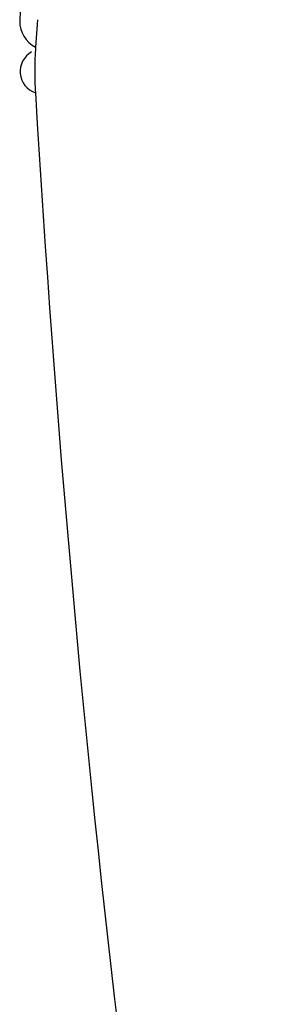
# Model space of a CAD drawing. Header units: millimetres. Extents: x -0.201 to 0.721, y -0.195 to 0.483.
# Tile 108 of 188: x 0.49486 to 0.49586, y -0.11831 to -0.11425. Entities that reach past the tile are written whole.
import ezdxf

# ---------------------------------------------------------------- set-up
doc = ezdxf.new("R2010")
doc.units = ezdxf.units.MM

msp = doc.modelspace()

# ---------------------------------------------------------------- linework, layer by layer
at = {"color": 7, "linetype": 'Continuous', "lineweight": 25}
msp.add_line((0.494931, -0.114247), (0.494923, -0.11436), dxfattribs=at)
for centre, radius, start, end in [((0.494979, -0.114253), 0.0001210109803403, 179.720792, 242.507601), ((0.494952, -0.114461), 9.26218960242e-05, 119.035411, 251.664192)]:
    msp.add_arc(centre, radius, start, end, dxfattribs=at)
msp.add_ellipse((0.545166, -0.077945), major_axis=(0.0337911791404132, 0.06835921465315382), ratio=0.546492, start_param=2.377907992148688, end_param=2.512184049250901, dxfattribs=at)
for points, knots in [([(0.4948656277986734, -0.1141394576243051), (0.4948638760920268, -0.1141659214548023), (0.4948613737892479, -0.1142037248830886), (0.4948587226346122, -0.114241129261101), (0.4948579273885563, -0.1142523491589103)], [0, 0, 0, 0, 0.7000378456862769, 1, 1, 1, 1]), ([(0.4949231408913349, -0.1143603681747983), (0.4949222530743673, -0.1143755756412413), (0.4949204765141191, -0.1144060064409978), (0.4949197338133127, -0.1144528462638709), (0.4949202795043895, -0.1145004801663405), (0.4949219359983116, -0.1145329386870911), (0.4949227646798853, -0.114549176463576)], [0, 0, 0, 0, 0.2493464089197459, 0.4989529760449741, 0.7493450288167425, 1, 1, 1, 1])]:
    msp.add_open_spline(points, degree=3, knots=knots, dxfattribs=at)

doc.saveas('drawing.dxf')
